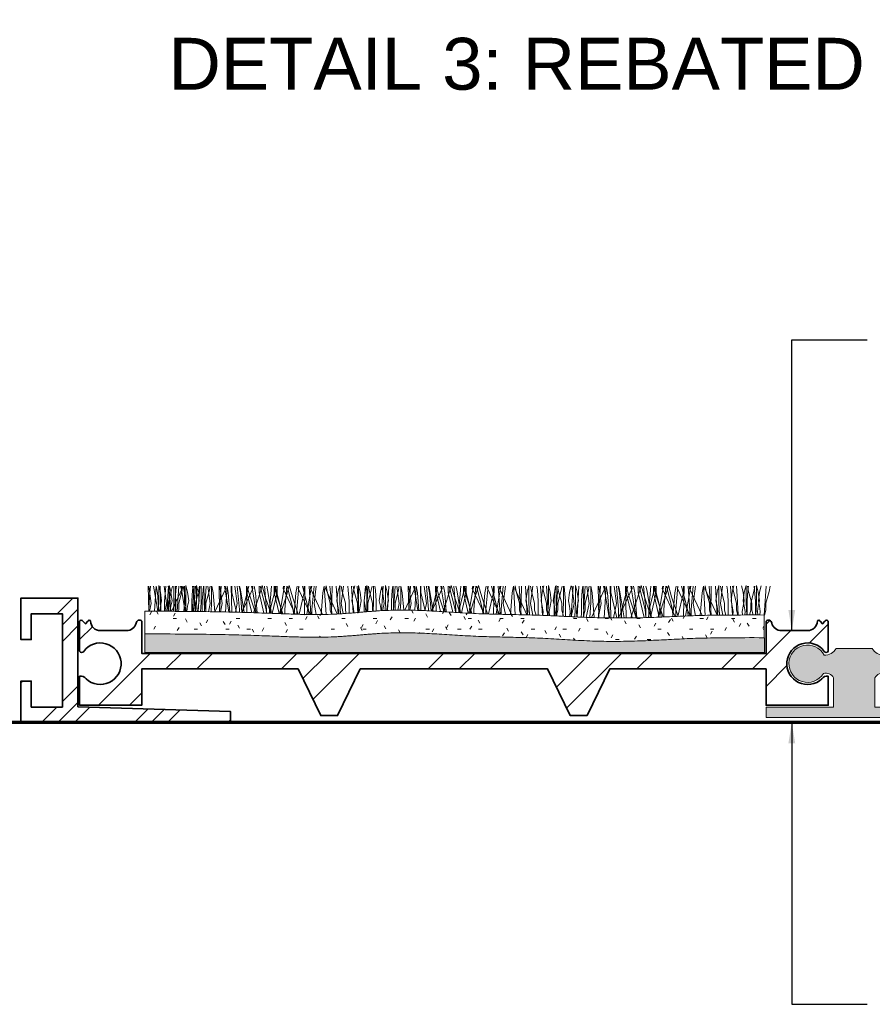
# Model space of a CAD drawing. Header units: millimetres. Extents: x -179 to 162, y -35 to 68.
# Tile 2 of 5: x -119 to -37, y -27 to 68. Entities that reach past the tile are written whole.
import ezdxf

# ---------------------------------------------------------------- set-up
doc = ezdxf.new("R2010")
doc.units = ezdxf.units.MM
for name, color, linetype, lineweight in [('FS-DETAIL', 3, 'Continuous', 35), ('FS-DETAIL-HATCH', 253, 'Continuous', 13), ('FS-DETAIL-THIN', 8, 'Continuous', 18), ('FS-DETAIL-WIDE', 4, 'Continuous', 70), ('FS-TEXT', 7, 'Continuous', 25)]:
    doc.layers.add(name, color=color, linetype=linetype, lineweight=lineweight)
doc.styles.add('Arial', font='arial.ttf', dxfattribs={"height": 2.5})
doc.dimstyles.new('Diagonal_2.5mm Arial$7', dxfattribs={"dimtxt": 2.5, "dimasz": 2, "dimexe": 2.5, "dimexo": 5, "dimgap": 1, "dimtad": 0, "dimzin": 0, "dimdsep": 46, "dimtxsty": 'Arial', "dimcen": 2, "dimdle": 4, "dimclrd": 1, "dimclre": 256, "dimclrt": 7, "dimaunit": 1, "dimadec": 0, "dimazin": 0, "dimtfac": 1, "dimtix": 1, "dimtmove": 2, "dimatfit": 3, "dimfxl": 1, "dimtvp": 1, "dimtolj": 1, "dimtzin": 0, "dimarcsym": 0})

# ---------------------------------------------------------------- blocks, each defined once
blk = doc.blocks.new('CARPET-H-PROFILE-MAXI')
at = {"layer": 'FS-DETAIL-HATCH'}
for p, q in [((-73.389, -53.147), (-73.339, -55.574)), ((-73.101, -54.822), (-73.322, -53.147)), ((-73.179, -53.147), (-73.251, -54.109)), ((-72.801, -53.509), (-72.884, -53.147)), ((-72.211, -53.734), (-72.375, -53.078)), ((-72.375, -53.434), (-72.375, -53.078)), ((-72.227, -53.147), (-72.177, -55.584)), ((-71.638, -54.822), (-71.859, -53.147)), ((-71.685, -53.147), (-71.737, -53.547)), ((-71.44, -53.147), (-71.512, -54.109)), ((-71.339, -53.809), (-71.468, -53.147)), ((-71.19, -53.768), (-71.362, -53.078)), ((-71.362, -53.434), (-71.362, -53.078)), ((-71.161, -53.659), (-71.058, -53.147)), ((-70.912, -53.434), (-70.912, -53.147)), ((-70.764, -53.147), (-70.714, -55.597)), ((-70.672, -53.147), (-70.724, -53.547)), ((-70.428, -53.147), (-70.5, -54.109)), ((-70.176, -53.509), (-70.259, -53.147)), ((-70.125, -53.397), (-70.166, -53.147)), ((-70.148, -53.659), (-70.046, -53.147)), ((-69.876, -53.809), (-70.005, -53.147)), ((-69.899, -53.434), (-69.899, -53.147)), ((-69.586, -53.734), (-69.75, -53.078)), ((-69.75, -53.434), (-69.75, -53.078)), ((-69.06, -53.147), (-69.112, -53.547)), ((-68.887, -54.822), (-69.108, -53.147)), ((-68.965, -53.147), (-69.037, -54.109)), ((-68.815, -53.147), (-68.887, -54.109)), ((-68.573, -53.734), (-68.737, -53.078)), ((-68.737, -53.434), (-68.737, -53.078)), ((-68.565, -55.616), (-68.412, -53.147)), ((-68.536, -53.659), (-68.433, -53.147)), ((-68.287, -53.434), (-68.287, -53.147)), ((-68.047, -53.147), (-68.099, -53.547)), ((-68.013, -53.147), (-67.963, -55.621)), ((-67.803, -53.147), (-67.875, -54.109)), ((-67.424, -54.822), (-67.645, -53.147)), ((-67.523, -53.659), (-67.421, -53.147)), ((-67.274, -53.434), (-67.274, -53.147)), ((-67.125, -53.809), (-67.254, -53.147)), ((-66.55, -53.147), (-66.499, -55.637)), ((-66.262, -54.822), (-66.483, -53.147)), ((-66.34, -53.147), (-66.412, -54.109)), ((-65.962, -53.509), (-66.045, -53.147)), ((-65.911, -53.397), (-65.952, -53.147)), ((-65.388, -53.147), (-65.337, -55.669)), ((-65.325, -53.772), (-65.325, -53.147)), ((-64.799, -54.822), (-65.02, -53.147)), ((-64.598, -55.422), (-64.799, -53.147)), ((-64.5, -53.809), (-64.629, -53.147)), ((-64.499, -53.509), (-64.581, -53.147)), ((-64.261, -55.422), (-63.685, -53.147)), ((-63.925, -53.147), (-63.873, -55.709)), ((-63.862, -53.772), (-63.862, -53.145)), ((-63.562, -54.184), (-63.862, -53.145)), ((-63.337, -53.509), (-63.42, -53.147)), ((-63.286, -53.397), (-63.327, -53.147)), ((-63.037, -53.809), (-63.166, -53.147)), ((-62.723, -54.184), (-62.411, -53.1)), ((-62.7, -53.772), (-62.7, -53.147)), ((-62.025, -55.422), (-62.601, -53.147)), ((-62.099, -54.184), (-62.411, -53.1)), ((-61.973, -55.422), (-62.174, -53.147)), ((-61.874, -53.509), (-61.956, -53.147)), ((-61.687, -55.422), (-61.487, -53.147)), ((-61.636, -55.422), (-61.06, -53.147)), ((-61.237, -53.772), (-61.237, -53.145)), ((-60.937, -54.184), (-61.237, -53.145)), ((-60.562, -55.422), (-61.137, -53.147)), ((-60.961, -53.772), (-60.961, -53.147)), ((-60.375, -53.397), (-60.334, -53.147)), ((-60.323, -53.508), (-60.241, -53.147)), ((-60.224, -55.422), (-60.023, -53.147)), ((-60.098, -54.184), (-59.786, -53.1)), ((-59.4, -55.422), (-59.976, -53.147)), ((-59.474, -54.184), (-59.786, -53.1)), ((-59.161, -53.809), (-59.032, -53.147)), ((-59.062, -55.422), (-58.862, -53.147)), ((-58.912, -53.397), (-58.871, -53.147)), ((-57.937, -55.422), (-58.512, -53.147)), ((-58.336, -53.772), (-58.336, -53.147)), ((-58.273, -53.147), (-58.328, -55.879)), ((-57.704, -55.882), (-57.874, -53.147)), ((-57.75, -53.397), (-57.709, -53.147)), ((-57.698, -53.508), (-57.616, -53.147)), ((-57.599, -55.422), (-57.398, -53.147)), ((-57.398, -54.822), (-57.178, -53.147)), ((-56.287, -53.397), (-56.243, -53.13)), ((-56.137, -53.659), (-56.243, -53.13)), ((-55.858, -53.147), (-55.786, -54.109)), ((-55.648, -53.147), (-55.703, -55.858)), ((-55.083, -55.824), (-55.249, -53.147)), ((-55.087, -53.734), (-54.923, -53.078)), ((-54.923, -53.434), (-54.923, -53.078)), ((-54.674, -53.659), (-54.777, -53.147)), ((-54.773, -54.822), (-54.553, -53.147)), ((-54.151, -53.147), (-54.098, -53.547)), ((-53.626, -55.731), (-53.785, -53.147)), ((-53.624, -53.734), (-53.474, -53.134)), ((-53.512, -53.659), (-53.615, -53.147)), ((-53.233, -53.147), (-53.161, -54.109)), ((-52.956, -53.734), (-53.12, -53.078)), ((-53.12, -53.434), (-53.12, -53.078)), ((-52.429, -53.147), (-52.481, -53.547)), ((-52.462, -53.734), (-52.298, -53.078)), ((-52.298, -53.434), (-52.298, -53.078)), ((-52.185, -53.147), (-52.257, -54.109)), ((-52.049, -53.659), (-52.152, -53.147)), ((-51.906, -53.659), (-51.803, -53.147)), ((-51.656, -53.434), (-51.656, -53.147)), ((-51.526, -53.147), (-51.473, -53.547)), ((-50.722, -53.147), (-50.794, -54.109)), ((-50.331, -53.734), (-50.495, -53.078)), ((-50.495, -53.434), (-50.495, -53.078)), ((-50.315, -55.495), (-50.169, -53.147)), ((-49.804, -53.147), (-49.856, -53.547)), ((-49.77, -53.147), (-49.723, -55.484)), ((-49.56, -53.147), (-49.632, -54.109)), ((-49.181, -54.822), (-49.402, -53.147)), ((-49.281, -53.659), (-49.178, -53.147)), ((-49.031, -53.434), (-49.031, -53.147)), ((-48.882, -53.809), (-49.011, -53.147)), ((-48.307, -53.147), (-48.26, -55.477)), ((-48.02, -54.822), (-48.241, -53.147)), ((-48.097, -53.147), (-48.169, -54.109)), ((-47.72, -53.509), (-47.802, -53.147)), ((-47.668, -53.397), (-47.709, -53.147)), ((-47.145, -53.147), (-47.097, -55.506)), ((-47.082, -53.772), (-47.082, -53.147)), ((-46.556, -54.822), (-46.777, -53.147)), ((-46.356, -55.422), (-46.556, -53.147)), ((-46.257, -53.809), (-46.386, -53.147)), ((-46.256, -53.509), (-46.338, -53.147)), ((-46.018, -55.422), (-45.443, -53.147)), ((-45.682, -53.147), (-45.632, -55.581)), ((-45.619, -53.772), (-45.619, -53.145)), ((-45.32, -54.184), (-45.619, -53.145)), ((-45.095, -53.509), (-45.177, -53.147)), ((-45.043, -53.397), (-45.084, -53.147)), ((-44.794, -53.809), (-44.923, -53.147)), ((-44.481, -54.184), (-44.168, -53.1)), ((-44.457, -53.772), (-44.457, -53.147)), ((-43.782, -55.422), (-44.358, -53.147)), ((-43.856, -54.184), (-44.168, -53.1)), ((-43.731, -55.422), (-43.931, -53.147)), ((-43.631, -53.509), (-43.713, -53.147)), ((-43.445, -55.422), (-43.244, -53.147)), ((-43.393, -55.422), (-42.818, -53.147)), ((-42.994, -53.772), (-42.994, -53.145)), ((-42.695, -54.184), (-42.994, -53.145)), ((-42.319, -55.422), (-42.894, -53.147)), ((-42.718, -53.772), (-42.718, -53.147)), ((-42.132, -53.397), (-42.091, -53.147)), ((-42.08, -53.508), (-41.999, -53.147)), ((-41.981, -55.422), (-41.781, -53.147)), ((-41.856, -54.184), (-41.543, -53.1)), ((-41.157, -55.422), (-41.733, -53.147)), ((-41.231, -54.184), (-41.543, -53.1)), ((-40.918, -53.809), (-40.789, -53.147)), ((-40.82, -55.422), (-40.619, -53.147)), ((-40.669, -53.397), (-40.628, -53.147)), ((-39.694, -55.422), (-40.269, -53.147)), ((-40.093, -53.772), (-40.093, -53.147)), ((-40.03, -53.147), (-40.085, -55.853)), ((-39.462, -55.869), (-39.631, -53.147)), ((-39.507, -53.397), (-39.466, -53.147)), ((-39.455, -53.508), (-39.374, -53.147)), ((-39.356, -55.422), (-39.156, -53.147)), ((-39.156, -54.822), (-38.935, -53.147)), ((-38.044, -53.397), (-38, -53.13)), ((-37.895, -53.659), (-38, -53.13)), ((-37.615, -53.147), (-37.543, -54.109)), ((-37.405, -53.147), (-37.461, -55.912)), ((-36.834, -55.924), (-37.006, -53.147)), ((-36.845, -53.734), (-36.681, -53.078)), ((-36.681, -53.434), (-36.681, -53.078)), ((-36.431, -53.659), (-36.534, -53.147)), ((-36.531, -54.822), (-36.31, -53.147)), ((-35.908, -53.147), (-35.856, -53.547)), ((-35.368, -55.976), (-35.543, -53.147)), ((-35.381, -53.734), (-35.231, -53.134)), ((-35.27, -53.659), (-35.372, -53.147)), ((-34.99, -53.147), (-34.918, -54.109)), ((-34.637, -53.734), (-34.801, -53.078)), ((-34.801, -53.434), (-34.801, -53.078)), ((-34.22, -53.734), (-34.056, -53.078)), ((-34.11, -53.147), (-34.163, -53.547)), ((-34.056, -53.434), (-34.056, -53.078)), ((-33.866, -53.147), (-33.938, -54.109)), ((-33.806, -53.659), (-33.909, -53.147)), ((-33.587, -53.659), (-33.484, -53.147)), ((-33.338, -53.434), (-33.338, -53.147)), ((-33.283, -53.147), (-33.231, -53.547)), ((-32.756, -53.734), (-32.606, -53.134)), ((-32.326, -54.822), (-32.547, -53.147)), ((-32.403, -53.147), (-32.475, -54.109)), ((-32.012, -53.734), (-32.176, -53.078)), ((-32.176, -53.434), (-32.176, -53.078)), ((-32.035, -56.125), (-31.851, -53.147)), ((-31.485, -53.147), (-31.538, -53.547)), ((-31.452, -53.147), (-31.39, -56.152)), ((-31.241, -53.147), (-31.313, -54.109)), ((-30.863, -54.822), (-31.083, -53.147)), ((-30.962, -53.659), (-30.859, -53.147)), ((-30.713, -53.434), (-30.713, -53.147)), ((-30.563, -53.809), (-30.693, -53.147)), ((-29.988, -53.147), (-29.926, -56.198)), ((-29.701, -54.822), (-29.922, -53.147)), ((-29.778, -53.147), (-29.85, -54.109)), ((-29.401, -53.509), (-29.483, -53.147)), ((-29.349, -53.397), (-29.39, -53.147)), ((-28.827, -53.147), (-28.764, -56.22)), ((-28.763, -53.772), (-28.763, -53.147)), ((-28.238, -54.822), (-28.458, -53.147)), ((-28.037, -55.422), (-28.238, -53.147)), ((-27.938, -53.809), (-28.068, -53.147)), ((-27.938, -53.509), (-28.02, -53.147)), ((-27.699, -55.422), (-27.124, -53.147)), ((-27.363, -53.147), (-27.301, -56.218)), ((-27.3, -53.772), (-27.3, -53.145)), ((-27.001, -54.184), (-27.3, -53.145)), ((-26.776, -53.509), (-26.858, -53.147)), ((-26.724, -53.397), (-26.765, -53.147)), ((-26.475, -53.809), (-26.604, -53.147)), ((-26.162, -54.184), (-25.85, -53.1)), ((-26.138, -53.772), (-26.138, -53.147)), ((-25.463, -55.422), (-26.039, -53.147)), ((-25.538, -54.184), (-25.85, -53.1)), ((-25.412, -55.422), (-25.613, -53.147)), ((-25.313, -53.509), (-25.395, -53.147)), ((-25.126, -55.422), (-24.925, -53.147)), ((-25.074, -55.422), (-24.499, -53.147)), ((-24.675, -53.772), (-24.675, -53.145)), ((-24.376, -54.184), (-24.675, -53.145)), ((-24, -55.422), (-24.576, -53.147)), ((-24.399, -53.772), (-24.399, -53.147)), ((-23.813, -53.397), (-23.772, -53.147)), ((-23.762, -53.509), (-23.68, -53.147)), ((-23.663, -55.422), (-23.462, -53.147)), ((-23.537, -54.184), (-23.225, -53.1)), ((-22.838, -55.422), (-23.414, -53.147)), ((-22.913, -54.184), (-23.225, -53.1)), ((-22.599, -53.809), (-22.47, -53.147)), ((-22.501, -55.422), (-22.3, -53.147)), ((-22.35, -53.397), (-22.309, -53.147)), ((-21.375, -55.422), (-21.951, -53.147)), ((-21.774, -53.772), (-21.774, -53.147)), ((-21.711, -53.147), (-21.77, -56.049)), ((-21.134, -56.025), (-21.312, -53.147)), ((-21.188, -53.397), (-21.147, -53.147)), ((-21.137, -53.509), (-21.055, -53.147)), ((-21.038, -55.422), (-20.837, -53.147)), ((-20.837, -54.822), (-20.616, -53.147)), ((-19.725, -53.397), (-19.682, -53.13)), ((-19.576, -53.659), (-19.682, -53.13)), ((-19.296, -53.147), (-19.224, -54.109)), ((-19.086, -53.147), (-19.144, -55.97)), ((-18.513, -55.96), (-18.687, -53.147)), ((-18.526, -53.734), (-18.362, -53.078)), ((-18.362, -53.434), (-18.362, -53.078)), ((-18.113, -53.659), (-18.215, -53.147)), ((-18.212, -54.822), (-17.991, -53.147)), ((-17.589, -53.147), (-17.537, -53.547)), ((-17.051, -55.944), (-17.224, -53.147)), ((-17.063, -53.734), (-16.913, -53.134)), ((-16.951, -53.659), (-17.053, -53.147)), ((-16.671, -53.147), (-16.599, -54.109)), ((-16.028, -53.734), (-16.178, -53.134)), ((-15.901, -53.734), (-15.737, -53.078)), ((-15.737, -53.434), (-15.737, -53.078)), ((-15.488, -53.659), (-15.59, -53.147)), ((-15.502, -53.147), (-15.554, -53.547)), ((-14.978, -53.659), (-14.876, -53.147)), ((-14.964, -53.147), (-14.912, -53.547)), ((-14.729, -53.434), (-14.729, -53.078)), ((-14.565, -53.734), (-14.729, -53.078)), ((-14.438, -53.734), (-14.288, -53.134)), ((-13.794, -53.147), (-13.867, -54.109)), ((-13.515, -53.659), (-13.413, -53.147)), ((-72.456, -55.582), (-72.801, -53.509)), ((-72.777, -55.579), (-72.627, -53.161)), ((-72.501, -53.809), (-72.627, -53.161)), ((-72.359, -55.583), (-72.501, -53.809)), ((-72.375, -54.747), (-72.375, -53.434)), ((-72.098, -54.559), (-72.211, -53.734)), ((-71.737, -53.547), (-71.812, -54.597)), ((-71.461, -54.784), (-71.161, -53.659)), ((-71.362, -54.747), (-71.362, -53.434)), ((-71.196, -55.593), (-71.339, -53.809)), ((-71.086, -54.559), (-71.192, -53.777)), ((-71.15, -55.593), (-70.125, -53.397)), ((-70.912, -54.747), (-70.912, -53.434)), ((-70.724, -53.547), (-70.799, -54.597)), ((-70.448, -54.784), (-70.148, -53.659)), ((-69.827, -55.605), (-70.176, -53.509)), ((-69.899, -54.747), (-69.899, -53.434)), ((-69.732, -55.606), (-69.876, -53.809)), ((-69.75, -54.747), (-69.75, -53.434)), ((-69.473, -54.559), (-69.586, -53.734)), ((-69.112, -53.547), (-69.187, -54.597)), ((-68.836, -54.784), (-68.536, -53.659)), ((-68.737, -54.747), (-68.737, -53.434)), ((-68.461, -54.559), (-68.573, -53.734)), ((-68.287, -54.747), (-68.287, -53.434)), ((-68.099, -53.547), (-68.174, -54.597)), ((-67.823, -54.784), (-67.523, -53.659)), ((-67.274, -54.747), (-67.274, -53.434)), ((-66.979, -55.63), (-67.125, -53.809)), ((-66.953, -55.63), (-65.911, -53.397)), ((-65.604, -55.662), (-65.962, -53.509)), ((-65.942, -55.653), (-65.788, -53.161)), ((-65.662, -53.809), (-65.788, -53.161)), ((-65.513, -55.664), (-65.662, -53.809)), ((-64.88, -55.682), (-65.325, -53.772)), ((-64.349, -55.696), (-64.5, -53.809)), ((-64.134, -55.702), (-64.499, -53.509)), ((-64.359, -55.696), (-63.286, -53.397)), ((-63.407, -55.722), (-63.862, -53.772)), ((-62.967, -55.734), (-63.337, -53.509)), ((-62.883, -55.736), (-63.037, -53.809)), ((-62.238, -55.754), (-62.7, -53.772)), ((-61.496, -55.778), (-61.874, -53.509)), ((-61.429, -55.78), (-60.961, -53.772)), ((-60.763, -55.804), (-61.237, -53.772)), ((-60.706, -55.806), (-60.323, -53.508)), ((-59.226, -55.858), (-60.375, -53.397)), ((-59.325, -55.855), (-59.161, -53.809)), ((-57.752, -55.882), (-58.888, -53.447)), ((-58.825, -55.872), (-58.336, -53.772)), ((-58.094, -55.88), (-57.698, -53.508)), ((-56.587, -55.888), (-57.75, -53.397)), ((-56.702, -55.888), (-56.536, -53.809)), ((-56.536, -53.809), (-56.41, -53.161)), ((-56.241, -55.887), (-56.41, -53.161)), ((-55.152, -55.828), (-56.287, -53.397)), ((-55.837, -54.784), (-56.137, -53.659)), ((-55.2, -54.559), (-55.087, -53.734)), ((-54.923, -54.747), (-54.923, -53.434)), ((-54.374, -54.784), (-54.674, -53.659)), ((-54.098, -53.547), (-54.023, -54.597)), ((-53.737, -54.559), (-53.624, -53.734)), ((-53.212, -54.784), (-53.512, -53.659)), ((-53.12, -54.747), (-53.12, -53.434)), ((-52.843, -54.559), (-52.956, -53.734)), ((-52.575, -54.559), (-52.462, -53.734)), ((-52.481, -53.547), (-52.556, -54.597)), ((-52.298, -54.747), (-52.298, -53.434)), ((-52.206, -54.784), (-51.906, -53.659)), ((-51.749, -54.784), (-52.049, -53.659)), ((-51.656, -54.747), (-51.656, -53.434)), ((-51.473, -53.547), (-51.398, -54.597)), ((-51.112, -54.559), (-50.999, -53.734)), ((-50.999, -53.734), (-50.861, -53.181)), ((-50.645, -54.822), (-50.861, -53.181)), ((-50.495, -54.747), (-50.495, -53.434)), ((-50.218, -54.559), (-50.331, -53.734)), ((-49.856, -53.547), (-49.931, -54.597)), ((-49.581, -54.784), (-49.281, -53.659)), ((-49.031, -54.747), (-49.031, -53.434)), ((-48.75, -55.465), (-48.882, -53.809)), ((-48.634, -55.467), (-47.668, -53.397)), ((-47.388, -55.498), (-47.72, -53.509)), ((-47.689, -55.491), (-47.545, -53.161)), ((-47.419, -53.809), (-47.545, -53.161)), ((-47.284, -55.501), (-47.419, -53.809)), ((-46.674, -55.525), (-47.082, -53.772)), ((-46.117, -55.555), (-46.257, -53.809)), ((-45.914, -55.566), (-46.256, -53.509)), ((-46.052, -55.559), (-45.043, -53.397)), ((-45.192, -55.605), (-45.619, -53.772)), ((-44.741, -55.632), (-45.095, -53.509)), ((-44.648, -55.638), (-44.794, -53.809)), ((-44.013, -55.677), (-44.457, -53.772)), ((-43.262, -55.723), (-43.631, -53.509)), ((-43.174, -55.728), (-42.718, -53.772)), ((-42.531, -55.76), (-42.994, -53.772)), ((-42.456, -55.763), (-42.08, -53.508)), ((-40.996, -55.83), (-42.132, -53.397)), ((-41.08, -55.827), (-40.918, -53.809)), ((-39.516, -55.867), (-40.669, -53.397)), ((-40.575, -55.841), (-40.093, -53.772)), ((-39.847, -55.859), (-39.455, -53.508)), ((-38.342, -55.894), (-39.507, -53.397)), ((-38.46, -55.892), (-38.293, -53.809)), ((-38.293, -53.809), (-38.167, -53.161)), ((-37.997, -55.901), (-38.167, -53.161)), ((-36.864, -55.924), (-38.044, -53.397)), ((-37.595, -54.784), (-37.895, -53.659)), ((-36.957, -54.559), (-36.845, -53.734)), ((-36.681, -54.747), (-36.681, -53.434)), ((-36.131, -54.784), (-36.431, -53.659)), ((-35.856, -53.547), (-35.781, -54.597)), ((-35.494, -54.559), (-35.381, -53.734)), ((-34.97, -54.784), (-35.27, -53.659)), ((-34.801, -54.747), (-34.801, -53.434)), ((-34.524, -54.559), (-34.637, -53.734)), ((-34.332, -54.559), (-34.22, -53.734)), ((-34.163, -53.547), (-34.238, -54.597)), ((-34.056, -54.747), (-34.056, -53.434)), ((-33.887, -54.784), (-33.587, -53.659)), ((-33.506, -54.784), (-33.806, -53.659)), ((-33.338, -54.747), (-33.338, -53.434)), ((-33.231, -53.547), (-33.156, -54.597)), ((-32.869, -54.559), (-32.756, -53.734)), ((-32.176, -54.747), (-32.176, -53.434)), ((-31.899, -54.559), (-32.012, -53.734)), ((-31.538, -53.547), (-31.613, -54.597)), ((-31.262, -54.784), (-30.962, -53.659)), ((-30.713, -54.747), (-30.713, -53.434)), ((-30.65, -56.185), (-29.349, -53.397)), ((-30.373, -56.189), (-30.563, -53.809)), ((-29.415, -56.207), (-29.226, -53.161)), ((-28.95, -56.216), (-29.401, -53.509)), ((-29.1, -53.809), (-29.226, -53.161)), ((-28.907, -56.217), (-29.1, -53.809)), ((-28.192, -56.224), (-28.763, -53.772)), ((-28.037, -56.209), (-26.724, -53.397)), ((-27.486, -56.219), (-27.938, -53.509)), ((-27.745, -56.221), (-27.938, -53.809)), ((-26.731, -56.213), (-27.3, -53.772)), ((-26.326, -56.21), (-26.776, -53.509)), ((-26.283, -56.21), (-26.475, -53.809)), ((-25.575, -56.191), (-26.138, -53.772)), ((-24.869, -56.17), (-25.313, -53.509)), ((-24.959, -56.173), (-24.399, -53.772)), ((-24.121, -56.149), (-24.675, -53.772)), ((-24.202, -56.151), (-23.762, -53.509)), ((-22.561, -56.081), (-23.813, -53.397)), ((-22.782, -56.091), (-22.599, -53.809)), ((-21.124, -56.024), (-22.327, -53.447)), ((-22.31, -56.07), (-21.774, -53.772)), ((-21.559, -56.041), (-21.137, -53.509)), ((-19.981, -55.983), (-21.188, -53.397)), ((-20.149, -55.988), (-19.974, -53.809)), ((-19.974, -53.809), (-19.848, -53.161)), ((-19.674, -55.978), (-19.848, -53.161)), ((-18.529, -55.96), (-19.725, -53.397)), ((-19.276, -54.784), (-19.576, -53.659)), ((-18.638, -54.559), (-18.526, -53.734)), ((-18.362, -54.747), (-18.362, -53.434)), ((-17.813, -54.784), (-18.113, -53.659)), ((-17.537, -53.547), (-17.462, -54.597)), ((-17.175, -54.559), (-17.063, -53.734)), ((-16.651, -54.784), (-16.951, -53.659)), ((-15.916, -54.559), (-16.028, -53.734)), ((-16.013, -54.559), (-15.901, -53.734)), ((-15.737, -54.747), (-15.737, -53.434)), ((-15.554, -53.547), (-15.629, -54.597)), ((-15.188, -54.784), (-15.488, -53.659)), ((-15.278, -54.784), (-14.978, -53.659)), ((-14.912, -53.547), (-14.837, -54.597)), ((-14.729, -54.747), (-14.729, -53.434)), ((-14.453, -54.559), (-14.565, -53.734)), ((-14.55, -54.559), (-14.438, -53.734)), ((-13.815, -54.784), (-13.515, -53.659)), ((-73.251, -54.109), (-73.342, -55.574)), ((-73.256, -55.575), (-73.101, -54.822)), ((-72.425, -55.582), (-72.375, -54.747)), ((-72.211, -55.084), (-72.098, -54.559)), ((-71.812, -54.597), (-71.812, -55.587)), ((-71.796, -55.588), (-71.638, -54.822)), ((-71.512, -54.109), (-71.605, -55.589)), ((-71.461, -55.459), (-71.461, -54.784)), ((-71.413, -55.591), (-71.362, -54.747)), ((-71.198, -55.084), (-71.086, -54.559)), ((-70.963, -55.595), (-70.912, -54.747)), ((-70.799, -54.597), (-70.799, -55.596)), ((-70.5, -54.109), (-70.593, -55.598)), ((-70.448, -55.459), (-70.448, -54.784)), ((-69.951, -55.604), (-69.899, -54.747)), ((-69.801, -55.605), (-69.75, -54.747)), ((-69.586, -55.084), (-69.473, -54.559)), ((-69.187, -54.597), (-69.187, -55.611)), ((-69.037, -54.109), (-69.131, -55.611)), ((-69.05, -55.612), (-68.887, -54.822)), ((-68.887, -54.109), (-68.981, -55.612)), ((-68.836, -55.459), (-68.836, -54.784)), ((-68.789, -55.614), (-68.737, -54.747)), ((-68.573, -55.084), (-68.461, -54.559)), ((-68.339, -55.618), (-68.287, -54.747)), ((-68.174, -54.597), (-68.174, -55.62)), ((-67.875, -54.109), (-67.969, -55.621)), ((-67.823, -55.459), (-67.823, -54.784)), ((-67.589, -55.625), (-67.424, -54.822)), ((-67.327, -55.627), (-67.274, -54.747)), ((-66.412, -54.109), (-66.507, -55.637)), ((-66.43, -55.639), (-66.262, -54.822)), ((-64.975, -55.679), (-64.799, -54.822)), ((-63.046, -55.732), (-63.562, -54.184)), ((-63.238, -55.727), (-62.723, -54.184)), ((-61.569, -55.775), (-62.099, -54.184)), ((-60.393, -55.817), (-60.937, -54.184)), ((-60.64, -55.808), (-60.098, -54.184)), ((-58.912, -55.869), (-59.474, -54.184)), ((-57.18, -55.885), (-57.398, -54.822)), ((-55.837, -55.459), (-55.837, -54.784)), ((-55.786, -54.109), (-55.677, -55.856)), ((-55.087, -55.084), (-55.2, -54.559)), ((-54.859, -55.812), (-54.923, -54.747)), ((-54.573, -55.797), (-54.773, -54.822)), ((-54.374, -55.459), (-54.374, -54.784)), ((-54.023, -54.597), (-54.023, -55.764)), ((-53.624, -55.084), (-53.737, -54.559)), ((-53.212, -55.459), (-53.212, -54.784)), ((-53.176, -55.693), (-53.12, -54.747)), ((-53.161, -54.109), (-53.062, -55.684)), ((-52.956, -55.084), (-52.843, -54.559)), ((-52.462, -55.084), (-52.575, -54.559)), ((-52.556, -54.597), (-52.556, -55.642)), ((-52.257, -54.109), (-52.352, -55.625)), ((-52.246, -55.613), (-52.298, -54.747)), ((-52.206, -55.459), (-52.206, -54.784)), ((-51.749, -55.459), (-51.749, -54.784)), ((-51.706, -55.58), (-51.656, -54.747)), ((-51.398, -54.597), (-51.398, -55.56)), ((-50.999, -55.084), (-51.112, -54.559)), ((-50.794, -54.109), (-50.883, -55.527)), ((-50.788, -55.521), (-50.645, -54.822)), ((-50.54, -55.505), (-50.495, -54.747)), ((-50.331, -55.084), (-50.218, -54.559)), ((-49.931, -54.597), (-49.931, -55.488)), ((-49.632, -54.109), (-49.718, -55.484)), ((-49.581, -55.459), (-49.581, -54.784)), ((-49.316, -55.477), (-49.181, -54.822)), ((-49.075, -55.472), (-49.031, -54.747)), ((-48.169, -54.109), (-48.254, -55.477)), ((-48.155, -55.479), (-48.02, -54.822)), ((-46.701, -55.523), (-46.556, -54.822)), ((-44.839, -55.626), (-45.32, -54.184)), ((-44.959, -55.619), (-44.481, -54.184)), ((-43.345, -55.718), (-43.856, -54.184)), ((-42.164, -55.777), (-42.695, -54.184)), ((-42.383, -55.766), (-41.856, -54.184)), ((-40.68, -55.838), (-41.231, -54.184)), ((-38.938, -55.882), (-39.156, -54.822)), ((-37.595, -55.459), (-37.595, -54.784)), ((-37.543, -54.109), (-37.431, -55.909)), ((-36.845, -55.084), (-36.957, -54.559)), ((-36.609, -55.933), (-36.681, -54.747)), ((-36.3, -55.944), (-36.531, -54.822)), ((-36.131, -55.459), (-36.131, -54.784)), ((-35.781, -54.597), (-35.781, -55.797)), ((-35.381, -55.084), (-35.494, -54.559)), ((-34.97, -55.459), (-34.97, -54.784)), ((-34.918, -54.109), (-34.806, -55.909)), ((-34.876, -55.993), (-34.801, -54.747)), ((-34.637, -55.084), (-34.524, -54.559)), ((-34.22, -55.084), (-34.332, -54.559)), ((-34.238, -54.597), (-34.238, -55.797)), ((-33.978, -56.035), (-34.056, -54.747)), ((-33.938, -54.109), (-34.051, -55.909)), ((-33.887, -55.459), (-33.887, -54.784)), ((-33.506, -55.459), (-33.506, -54.784)), ((-33.416, -56.062), (-33.338, -54.747)), ((-33.156, -54.597), (-33.156, -55.797)), ((-32.756, -55.084), (-32.869, -54.559)), ((-32.589, -56.101), (-32.326, -54.822)), ((-32.475, -54.109), (-32.588, -55.909)), ((-32.258, -56.115), (-32.176, -54.747)), ((-32.012, -55.084), (-31.899, -54.559)), ((-31.613, -54.597), (-31.613, -55.797)), ((-31.313, -54.109), (-31.426, -55.909)), ((-31.262, -55.459), (-31.262, -54.784)), ((-31.138, -56.163), (-30.863, -54.822)), ((-30.798, -56.177), (-30.713, -54.747)), ((-29.983, -56.197), (-29.701, -54.822)), ((-29.85, -54.109), (-29.963, -55.909)), ((-28.526, -56.224), (-28.238, -54.822)), ((-26.325, -56.21), (-27.001, -54.184)), ((-26.838, -56.214), (-26.162, -54.184)), ((-24.875, -56.171), (-25.538, -54.184)), ((-23.727, -56.132), (-24.376, -54.184)), ((-24.192, -56.151), (-23.537, -54.184)), ((-22.284, -56.069), (-22.913, -54.184)), ((-20.594, -56.004), (-20.837, -54.822)), ((-19.276, -55.459), (-19.276, -54.784)), ((-19.224, -54.109), (-19.112, -55.909)), ((-18.526, -55.084), (-18.638, -54.559)), ((-18.289, -55.957), (-18.362, -54.747)), ((-17.979, -55.952), (-18.212, -54.822)), ((-17.813, -55.459), (-17.813, -54.784)), ((-17.462, -54.597), (-17.462, -55.797)), ((-17.063, -55.084), (-17.175, -54.559)), ((-16.651, -55.459), (-16.651, -54.784)), ((-16.599, -54.109), (-16.487, -55.909)), ((-16.028, -55.084), (-15.916, -54.559)), ((-15.901, -55.084), (-16.013, -54.559)), ((-15.665, -55.942), (-15.737, -54.747)), ((-15.629, -54.597), (-15.629, -55.797)), ((-15.278, -55.459), (-15.278, -54.784)), ((-15.188, -55.459), (-15.188, -54.784)), ((-14.837, -54.597), (-14.837, -55.797)), ((-14.801, -55.94), (-14.729, -54.747)), ((-14.565, -55.084), (-14.453, -54.559)), ((-14.438, -55.084), (-14.55, -54.559)), ((-13.867, -54.109), (-13.979, -55.909)), ((-13.815, -55.459), (-13.815, -54.784)), ((-72.282, -55.583), (-72.211, -55.084)), ((-71.498, -55.59), (-71.461, -55.459)), ((-71.271, -55.592), (-71.198, -55.084)), ((-70.488, -55.599), (-70.448, -55.459)), ((-69.661, -55.606), (-69.586, -55.084)), ((-68.88, -55.613), (-68.836, -55.459)), ((-68.648, -55.609), (-68.573, -55.084)), ((-67.87, -55.622), (-67.823, -55.459)), ((-64.598, -55.689), (-64.598, -55.422)), ((-64.285, -55.698), (-64.261, -55.422)), ((-61.995, -55.761), (-62.025, -55.422)), ((-61.973, -55.761), (-61.973, -55.422)), ((-61.687, -55.771), (-61.687, -55.422)), ((-61.667, -55.772), (-61.636, -55.422)), ((-60.527, -55.812), (-60.562, -55.422)), ((-60.224, -55.823), (-60.224, -55.422)), ((-59.362, -55.853), (-59.4, -55.422)), ((-59.062, -55.864), (-59.062, -55.422)), ((-57.896, -55.881), (-57.937, -55.422)), ((-57.599, -55.883), (-57.599, -55.422)), ((-55.724, -55.859), (-55.837, -55.459)), ((-55.012, -55.609), (-55.087, -55.084)), ((-55.032, -55.822), (-55.012, -55.609)), ((-54.283, -55.782), (-54.374, -55.459)), ((-53.549, -55.609), (-53.624, -55.084)), ((-53.56, -55.725), (-53.549, -55.609)), ((-53.147, -55.691), (-53.212, -55.459)), ((-53.031, -55.609), (-52.956, -55.084)), ((-53.024, -55.681), (-53.031, -55.609)), ((-52.387, -55.609), (-52.462, -55.084)), ((-52.389, -55.628), (-52.387, -55.609)), ((-52.249, -55.613), (-52.206, -55.459)), ((-51.715, -55.581), (-51.749, -55.459)), ((-50.935, -55.53), (-50.999, -55.084)), ((-50.39, -55.497), (-50.331, -55.084)), ((-49.587, -55.482), (-49.581, -55.459)), ((-46.356, -55.542), (-46.356, -55.422)), ((-46.03, -55.56), (-46.018, -55.422)), ((-43.758, -55.692), (-43.782, -55.422)), ((-43.731, -55.694), (-43.731, -55.422)), ((-43.445, -55.711), (-43.445, -55.422)), ((-43.419, -55.713), (-43.393, -55.422)), ((-42.288, -55.771), (-42.319, -55.422)), ((-41.981, -55.785), (-41.981, -55.422)), ((-41.122, -55.825), (-41.157, -55.422)), ((-40.82, -55.835), (-40.82, -55.422)), ((-39.655, -55.864), (-39.694, -55.422)), ((-39.356, -55.871), (-39.356, -55.422)), ((-37.467, -55.912), (-37.595, -55.459)), ((-36.77, -55.609), (-36.845, -55.084)), ((-36.799, -55.927), (-36.77, -55.609)), ((-35.991, -55.955), (-36.131, -55.459)), ((-35.781, -55.797), (-35.777, -55.962)), ((-35.306, -55.609), (-35.381, -55.084)), ((-35.34, -55.977), (-35.306, -55.609)), ((-34.818, -55.995), (-34.97, -55.459)), ((-34.806, -55.909), (-34.811, -55.995)), ((-34.712, -55.609), (-34.637, -55.084)), ((-34.676, -56.002), (-34.712, -55.609)), ((-34.238, -55.797), (-34.242, -56.022)), ((-34.145, -55.609), (-34.22, -55.084)), ((-34.182, -56.025), (-34.145, -55.609)), ((-34.051, -55.909), (-34.042, -56.032)), ((-34.049, -56.032), (-33.887, -55.459)), ((-33.335, -56.066), (-33.506, -55.459)), ((-33.156, -55.797), (-33.15, -56.075)), ((-32.681, -55.609), (-32.756, -55.084)), ((-32.726, -56.095), (-32.681, -55.609)), ((-32.588, -55.909), (-32.574, -56.102)), ((-32.087, -55.609), (-32.012, -55.084)), ((-32.04, -56.124), (-32.087, -55.609)), ((-31.613, -55.797), (-31.62, -56.142)), ((-31.457, -56.149), (-31.262, -55.459)), ((-31.426, -55.909), (-31.409, -56.151)), ((-29.963, -55.909), (-29.943, -56.197)), ((-28.037, -56.223), (-28.037, -55.422)), ((-27.769, -56.221), (-27.699, -55.422)), ((-25.396, -56.186), (-25.463, -55.422)), ((-25.412, -56.186), (-25.412, -55.422)), ((-25.141, -56.178), (-25.074, -55.422)), ((-25.126, -56.178), (-25.126, -55.422)), ((-23.937, -56.141), (-24, -55.422)), ((-23.663, -56.129), (-23.663, -55.422)), ((-22.78, -56.091), (-22.838, -55.422)), ((-22.501, -56.078), (-22.501, -55.422)), ((-21.322, -56.032), (-21.375, -55.422)), ((-21.038, -56.021), (-21.038, -55.422)), ((-19.132, -55.97), (-19.276, -55.459)), ((-19.112, -55.909), (-19.116, -55.969)), ((-18.451, -55.609), (-18.526, -55.084)), ((-18.483, -55.96), (-18.451, -55.609)), ((-17.675, -55.948), (-17.813, -55.459)), ((-17.462, -55.797), (-17.459, -55.944)), ((-16.988, -55.609), (-17.063, -55.084)), ((-17.018, -55.944), (-16.988, -55.609)), ((-16.514, -55.943), (-16.651, -55.459)), ((-16.487, -55.909), (-16.489, -55.943)), ((-16.103, -55.609), (-16.028, -55.084)), ((-16.073, -55.942), (-16.103, -55.609)), ((-15.826, -55.609), (-15.901, -55.084)), ((-15.856, -55.942), (-15.826, -55.609)), ((-15.629, -55.797), (-15.632, -55.941)), ((-15.415, -55.941), (-15.278, -55.459)), ((-15.051, -55.941), (-15.188, -55.459)), ((-14.837, -55.797), (-14.834, -55.94)), ((-14.64, -55.609), (-14.565, -55.084)), ((-14.61, -55.94), (-14.64, -55.609)), ((-14.363, -55.609), (-14.438, -55.084)), ((-14.393, -55.94), (-14.363, -55.609)), ((-13.951, -55.939), (-13.815, -55.459)), ((-28.037, -56.223), (-28.037, -56.209))]:
    blk.add_line(p, q, dxfattribs=at)

msp = doc.modelspace()

# ---------------------------------------------------------------- hatches: boundary and pattern name
at = {"layer": 'FS-DETAIL-HATCH'}
h = msp.add_hatch(dxfattribs=at)
h.set_pattern_fill('FP_3', color=256, style=0, pattern_type=2)
h.set_pattern_definition([(45, (-1427.115, -3314.3196), (-4.490128, 4.490128), []), (45, (-1425.528, -3314.3196), (9e-16, 8.980256), []), (45, (-1428.702, -3314.3196), (9e-16, 8.980256), [])])
h.paths.add_polyline_path([(-107.49, 0), (-98.754, 0), (-98.754, 1.074), (-113.454, 1.519), (-113.454, 12), (-118.954, 12), (-118.954, 8), (-117.954, 8), (-117.954, 10.5), (-114.954, 10.5), (-114.954, 1.5), (-117.954, 1.5), (-117.954, 4), (-118.954, 4), (-118.954, 0)], flags=0)
h = msp.add_hatch(dxfattribs=at)
h.set_pattern_fill('FP_4', color=256, style=0, pattern_type=2)
h.set_pattern_definition([(0, (-1427.1148, -3314.3196), (4.064, 1.016), [0.335, -2.713, 0.335, -2.713, -16.256]), (0, (-1427.1148, -3314.3196), (4.064, 1.016), [-6.096, 0.335, -5.761, 0.335, -2.713, -7.112]), (0, (-1427.1148, -3314.3196), (4.064, 1.016), [-15.24, 0.335, -1.697, 0.335, -4.745]), (120, (-1425.5908, -3313.8116), (-2.9118818, 3.01152724), [0.335, -2.713, 0.335, -2.713, -16.256]), (120, (-1425.5908, -3313.8116), (-2.9118818, 3.01152724), [-6.096, 0.335, -5.761, 0.335, -2.713, -7.112]), (120, (-1425.5908, -3313.8116), (-2.9118818, 3.01152724), [-15.24, 0.335, -1.697, 0.335, -4.745]), (240, (-1425.0828, -3311.7796), (-1.1521182, -4.02752724), [0.335, -2.713, 0.335, -2.713, -16.256]), (240, (-1425.0828, -3311.7796), (-1.1521182, -4.02752724), [-6.096, 0.335, -5.761, 0.335, -2.713, -7.112]), (240, (-1425.0828, -3311.7796), (-1.1521182, -4.02752724), [-15.24, 0.335, -1.697, 0.335, -4.745])])
h.paths.add_polyline_path([(-61.667, 7.826), (-59.508, 7.868), (-57.432, 7.955), (-55.458, 8.057), (-53.348, 8.14), (-50.775, 8.179), (-47.278, 8.185), (-47.278, 10.372), (-50.763, 10.366), (-53.32, 10.327), (-59.53, 10.101), (-61.73, 10.084), (-63.913, 10.126), (-70.171, 10.386), (-74.29, 10.48), (-76.349, 10.575), (-78.364, 10.698), (-80.26, 10.802), (-82.01, 10.845), (-83.716, 10.813), (-85.504, 10.697), (-87.453, 10.536), (-89.594, 10.42), (-92.007, 10.434), (-95.269, 10.549), (-99.965, 10.678), (-107.008, 10.74), (-107.008, 8.553), (-99.964, 8.491), (-95.212, 8.361), (-92.005, 8.247), (-89.592, 8.234), (-87.451, 8.349), (-85.501, 8.511), (-83.713, 8.627), (-82.007, 8.659), (-80.26, 8.615), (-78.369, 8.512), (-76.362, 8.39), (-74.311, 8.294), (-70.192, 8.19), (-68.103, 8.1), (-65.985, 7.973), (-63.839, 7.864)], flags=0)
at = {"layer": 'FS-DETAIL-HATCH', "lineweight": 18}
h = msp.add_hatch(dxfattribs=at)
h.set_pattern_fill('FP_1', color=256, style=0, pattern_type=2)
h.set_pattern_definition([(45, (0, 0.016), (14.1421, -9e-16), [20, 0]), (45, (3, 0.016), (14.1421, -9e-16), [20, 0]), (45, (6, 0.016), (14.1421, -9e-16), [20, 0])])
h.paths.add_polyline_path([(-64.352, 0.675), (-65.978, 0.675), (-68.165, 5.175), (-86.231, 5.175), (-88.418, 0.675), (-90.044, 0.675), (-92.231, 5.175), (-107.298, 5.175), (-107.298, 1.675), (-113.298, 1.675), (-113.298, 4.475), (-113.157, 4.492), (-113.016, 4.473), (-112.885, 4.421), (-112.77, 4.337), (-112.679, 4.228), (-112.27, 3.927), (-111.799, 3.739), (-111.295, 3.675), (-110.792, 3.74), (-110.321, 3.93), (-109.913, 4.232), (-109.594, 4.628), (-109.385, 5.091), (-109.3, 5.591), (-109.343, 6.097), (-109.512, 6.576), (-109.797, 6.996), (-110.178, 7.332), (-110.631, 7.561), (-111.127, 7.668), (-111.635, 7.646), (-112.12, 7.498), (-112.553, 7.232), (-112.991, 6.791), (-113.046, 6.771), (-113.104, 6.765), (-113.161, 6.773), (-113.215, 6.796), (-113.261, 6.83), (-113.298, 6.875), (-113.298, 9.775), (-113.241, 9.841), (-113.159, 9.872), (-113.072, 9.862), (-113.034, 9.841), (-112.731, 9.505), (-112.459, 9.838), (-112.39, 9.864), (-112.318, 9.852), (-112.286, 9.833), (-112.243, 9.773), (-112.205, 9.535), (-112.107, 9.316), (-111.955, 9.129), (-111.761, 8.988), (-111.537, 8.901), (-111.298, 8.875), (-108.786, 8.875), (-108.575, 8.894), (-108.374, 8.959), (-108.192, 9.068), (-108.039, 9.215), (-107.922, 9.392), (-107.794, 9.742), (-107.74, 9.803), (-107.672, 9.848), (-107.595, 9.874), (-107.514, 9.88), (-107.434, 9.865), (-107.36, 9.831), (-107.298, 9.779), (-107.298, 6.675), (-47.098, 6.675), (-47.098, 9.779), (-47.036, 9.831), (-46.962, 9.865), (-46.882, 9.88), (-46.801, 9.874), (-46.724, 9.848), (-46.656, 9.803), (-46.602, 9.742), (-46.563, 9.658), (-46.548, 9.591), (-46.474, 9.392), (-46.357, 9.215), (-46.204, 9.068), (-46.022, 8.959), (-45.821, 8.894), (-45.609, 8.875), (-43.098, 8.875), (-42.859, 8.901), (-42.635, 8.988), (-42.44, 9.129), (-42.289, 9.316), (-42.191, 9.535), (-42.153, 9.773), (-42.11, 9.833), (-42.043, 9.863), (-41.969, 9.856), (-41.937, 9.838), (-41.665, 9.505), (-41.362, 9.841), (-41.281, 9.872), (-41.194, 9.861), (-41.155, 9.841), (-41.098, 9.775), (-41.098, 6.875), (-41.135, 6.83), (-41.181, 6.796), (-41.235, 6.773), (-41.292, 6.765), (-41.35, 6.771), (-41.405, 6.791), (-41.453, 6.823), (-41.505, 6.881), (-41.843, 7.232), (-42.276, 7.498), (-42.761, 7.646), (-43.269, 7.668), (-43.765, 7.561), (-44.227, 7.324), (-44.599, 6.996), (-44.889, 6.559), (-45.053, 6.097), (-45.096, 5.591), (-45.011, 5.091), (-44.802, 4.628), (-44.483, 4.232), (-44.075, 3.93), (-43.604, 3.74), (-43.101, 3.675), (-42.597, 3.739), (-42.11, 3.939), (-41.717, 4.228), (-41.626, 4.337), (-41.505, 4.423), (-41.38, 4.473), (-41.239, 4.492), (-41.098, 4.475), (-41.098, 1.675), (-47.098, 1.675), (-47.098, 5.175), (-62.165, 5.175)], flags=0)
at = {"layer": 'FS-DETAIL-HATCH'}
h = msp.add_hatch(color=256, dxfattribs=at)
h.paths.add_polyline_path([(-80.26, 6.751), (-47.261, 6.751), (-47.261, 8.751), (-47.278, 8.751), (-47.278, 8.185), (-50.775, 8.179), (-53.348, 8.14), (-55.458, 8.057), (-58.604, 7.906), (-59.53, 7.867), (-61.73, 7.827), (-63.913, 7.868), (-66.032, 7.976), (-68.11, 8.1), (-70.192, 8.19), (-74.311, 8.294), (-76.362, 8.39), (-78.369, 8.512), (-80.26, 8.615), (-80.26, 8.512)], flags=0)
h.paths.add_polyline_path([(-89.594, 6.751), (-80.26, 6.751), (-80.26, 8.615), (-82.01, 8.659), (-83.716, 8.627), (-85.504, 8.511), (-87.453, 8.349), (-89.594, 8.234), (-92.005, 8.247), (-92.003, 6.751)], flags=0)
h.paths.add_polyline_path([(-99.964, 6.751), (-92.005, 6.751), (-92.007, 8.248), (-95.269, 8.363), (-99.965, 8.491), (-107.008, 8.553), (-107.008, 6.751), (-99.965, 6.751)], flags=0)
msp.add_hatch(color=256, dxfattribs=at).paths.add_polyline_path([(-47.102, 0.484), (-30.094, 0.484), (-30.094, 1.484), (-36.598, 1.484), (-36.598, 4.307), (-36.496, 4.471), (-36.358, 4.605), (-36.191, 4.702), (-36.006, 4.756), (-35.813, 4.763), (-35.624, 4.723), (-35.342, 4.376), (-34.982, 4.109), (-34.568, 3.939), (-34.124, 3.877), (-33.679, 3.926), (-33.26, 4.084), (-32.893, 4.34), (-32.6, 4.679), (-32.401, 5.08), (-32.307, 5.529), (-32.323, 5.965), (-32.45, 6.395), (-32.679, 6.78), (-32.996, 7.096), (-33.381, 7.324), (-33.81, 7.45), (-34.258, 7.466), (-34.696, 7.371), (-35.096, 7.171), (-35.435, 6.878), (-35.69, 6.51), (-35.971, 6.518), (-36.241, 6.592), (-36.487, 6.728), (-36.694, 6.918), (-36.85, 7.151), (-40.346, 7.151), (-40.502, 6.918), (-40.709, 6.728), (-40.954, 6.592), (-41.225, 6.518), (-41.505, 6.51), (-41.761, 6.878), (-42.1, 7.171), (-42.5, 7.371), (-42.938, 7.466), (-43.385, 7.45), (-43.815, 7.324), (-44.2, 7.096), (-44.517, 6.78), (-44.746, 6.395), (-44.873, 5.965), (-44.889, 5.518), (-44.795, 5.08), (-44.595, 4.679), (-44.303, 4.34), (-43.936, 4.084), (-43.517, 3.926), (-43.072, 3.877), (-42.628, 3.939), (-42.214, 4.109), (-41.854, 4.376), (-41.572, 4.723), (-41.383, 4.763), (-41.19, 4.756), (-41.005, 4.702), (-40.838, 4.605), (-40.7, 4.471), (-40.598, 4.307), (-40.598, 1.484), (-47.102, 1.484)], flags=0)

# ---------------------------------------------------------------- linework, layer by layer
at = {"layer": 'FS-DETAIL'}
msp.add_lwpolyline([(-113.454, 1.519), (-113.454, 12), (-118.954, 12), (-118.954, 8), (-117.954, 8), (-117.954, 10.5), (-114.954, 10.5), (-114.954, 1.5), (-117.954, 1.5), (-117.954, 4), (-118.954, 4), (-118.954, 0), (-98.754, 0), (-98.754, 1.074)], close=True, dxfattribs=at)
at = {"layer": 'FS-DETAIL', "flags": 128}
msp.add_lwpolyline([(-47.098, 9.779, -0.649557), (-46.548, 9.591, 0.350736), (-45.609, 8.875), (-43.098, 8.875, 0.411806), (-42.153, 9.773, -0.667183), (-41.89, 9.782), (-41.665, 9.505), (-41.42, 9.776, -0.609352), (-41.098, 9.775), (-41.098, 6.875, -0.537045), (-41.491, 6.866, 2.643619), (-41.717, 4.228, -0.321512), (-41.098, 4.475), (-41.098, 1.675), (-47.098, 1.675), (-47.098, 5.175), (-62.165, 5.175), (-64.352, 0.675), (-65.978, 0.675), (-68.165, 5.175), (-86.231, 5.175), (-88.418, 0.675), (-90.044, 0.675), (-92.231, 5.175), (-107.298, 5.175), (-107.298, 1.675), (-113.298, 1.675), (-113.298, 4.475, -0.321512), (-112.679, 4.228, 2.643619), (-112.905, 6.866, -0.537045), (-113.298, 6.875), (-113.298, 9.775, -0.609352), (-112.976, 9.776), (-112.731, 9.505), (-112.506, 9.782, -0.667183), (-112.243, 9.773, 0.411806), (-111.298, 8.875), (-108.786, 8.875, 0.350736), (-107.848, 9.591, -0.649557), (-107.298, 9.779), (-107.298, 6.675), (-47.098, 6.675)], format="xyb", close=True, dxfattribs=at)
at = {"layer": 'FS-DETAIL-THIN'}
for p, q in [((-107.008, 10.74), (-107.008, 8.553)), ((-47.278, 8.185), (-47.278, 10.372)), ((-107.008, 8.553), (-107.008, 6.751)), ((-47.261, 6.751), (-47.261, 8.185)), ((-107.008, 6.751), (-47.261, 6.751))]:
    msp.add_line(p, q, dxfattribs=at)
msp.add_lwpolyline([(-38.598, 7.151), (-40.346, 7.151, -0.306695), (-41.505, 6.51, 3.756426), (-41.572, 4.723, -0.383682), (-40.598, 4.307), (-40.598, 1.484), (-47.102, 1.484), (-47.102, 0.484), (-38.598, 0.484), (-30.094, 0.484), (-30.094, 1.484), (-36.598, 1.484), (-36.598, 4.307, -0.383682), (-35.624, 4.723, 3.756426), (-35.69, 6.51, -0.306695), (-36.85, 7.151)], format="xyb", close=True, dxfattribs=at)
for points, knots in [([(-47.278, 10.372), (-48.595, 10.375), (-50.944, 10.371), (-53.383, 10.336), (-55.101, 10.263), (-56.422, 10.203), (-57.735, 10.146), (-59.517, 10.094), (-61.734, 10.074), (-63.926, 10.117), (-66.039, 10.214), (-68.112, 10.322), (-70.171, 10.392), (-72.23, 10.427), (-74.288, 10.471), (-76.356, 10.57), (-78.384, 10.702), (-80.29, 10.813), (-82.018, 10.857), (-83.419, 10.834), (-84.445, 10.775), (-85.041, 10.732), (-85.502, 10.698), (-85.974, 10.66), (-86.454, 10.616), (-86.946, 10.573), (-87.451, 10.535), (-87.967, 10.5), (-88.666, 10.455), (-89.594, 10.413), (-90.71, 10.409), (-91.759, 10.426), (-92.712, 10.454), (-93.452, 10.483), (-94.265, 10.516), (-95.514, 10.558), (-97.27, 10.617), (-100.719, 10.704), (-104.278, 10.73), (-107.008, 10.74)], [0, 0, 0, 0, 0.041667, 0.083333, 0.125, 0.145833, 0.166667, 0.208333, 0.25, 0.291667, 0.333333, 0.375, 0.416667, 0.458333, 0.5, 0.541667, 0.583333, 0.625, 0.666667, 0.708333, 0.729167, 0.739583, 0.75, 0.760417, 0.770833, 0.78125, 0.791667, 0.802083, 0.8125, 0.833333, 0.854167, 0.875, 0.885417, 0.895833, 0.90625, 0.916667, 0.9375, 0.958333, 1, 1, 1, 1]), ([(-107.008, 8.553), (-104.277, 8.544), (-100.718, 8.517), (-97.268, 8.43), (-95.512, 8.371), (-94.263, 8.33), (-93.45, 8.296), (-92.71, 8.267), (-91.756, 8.239), (-90.708, 8.222), (-89.592, 8.226), (-88.663, 8.268), (-87.965, 8.314), (-87.449, 8.349), (-86.944, 8.386), (-86.452, 8.43), (-85.971, 8.473), (-85.499, 8.512), (-85.038, 8.545), (-84.442, 8.589), (-83.415, 8.648), (-82.015, 8.67), (-80.289, 8.626), (-78.389, 8.516), (-76.368, 8.384), (-74.31, 8.285), (-72.259, 8.24), (-70.196, 8.198), (-68.456, 8.123), (-67.049, 8.038), (-65.987, 7.973), (-64.917, 7.911), (-63.482, 7.844), (-61.665, 7.812), (-59.495, 7.86), (-57.749, 7.938), (-56.449, 8.006), (-55.135, 8.074), (-53.414, 8.149), (-50.954, 8.184), (-48.598, 8.189), (-47.278, 8.185)], [0, 0, 0, 0, 0.041667, 0.0625, 0.083333, 0.09375, 0.104167, 0.114583, 0.125, 0.145833, 0.166667, 0.1875, 0.197917, 0.208333, 0.21875, 0.229167, 0.239583, 0.25, 0.260417, 0.270833, 0.291667, 0.333333, 0.375, 0.416667, 0.458333, 0.5, 0.541667, 0.583333, 0.625, 0.645833, 0.666667, 0.6875, 0.708333, 0.75, 0.791667, 0.833333, 0.854167, 0.875, 0.916667, 0.958333, 1, 1, 1, 1])]:
    msp.add_open_spline(points, degree=3, knots=knots, dxfattribs=at)
at = {"layer": 'FS-DETAIL-WIDE', "lineweight": 70}
msp.add_line((146.456, 0), (-158.272, 0), dxfattribs=at)

# ---------------------------------------------------------------- block references
at = {"layer": 'FS-DETAIL-THIN'}
msp.add_blockref('CARPET-H-PROFILE-MAXI', (-33.293, 66.31), dxfattribs=at)

# ---------------------------------------------------------------- texts
at = {"layer": 'FS-TEXT', "insert": (-104.72, 62.764), "char_height": 5, "width": 209.24255, "attachment_point": 4, "line_spacing_factor": 0.938532, "style": 'Arial', "bg_fill": 2}
msp.add_mtext('{\\C7;DETAIL 3: REBATED WITH CARPET TILE OR VINYL (MAXI 2)}', dxfattribs=at)

# ---------------------------------------------------------------- leaders
at = {"layer": 'FS-TEXT', "annotation_type": 0, "has_hookline": 1, "hookline_direction": 1}
msp.add_leader([(-44.616, 8.853), (-44.616, 36.907), (-37.359, 36.907)], dimstyle='Diagonal_2.5mm Arial$7', override={"dimscale": 0}, dxfattribs=at)
at = {"layer": 'FS-TEXT', "annotation_type": 0, "has_hookline": 1, "hookline_direction": 1, "text_width": 39.388}
msp.add_leader([(-44.616, 0), (-44.616, -27.16), (-37.359, -27.16)], dimstyle='Diagonal_2.5mm Arial$7', override={"dimscale": 0}, dxfattribs=at)

doc.saveas('drawing.dxf')
